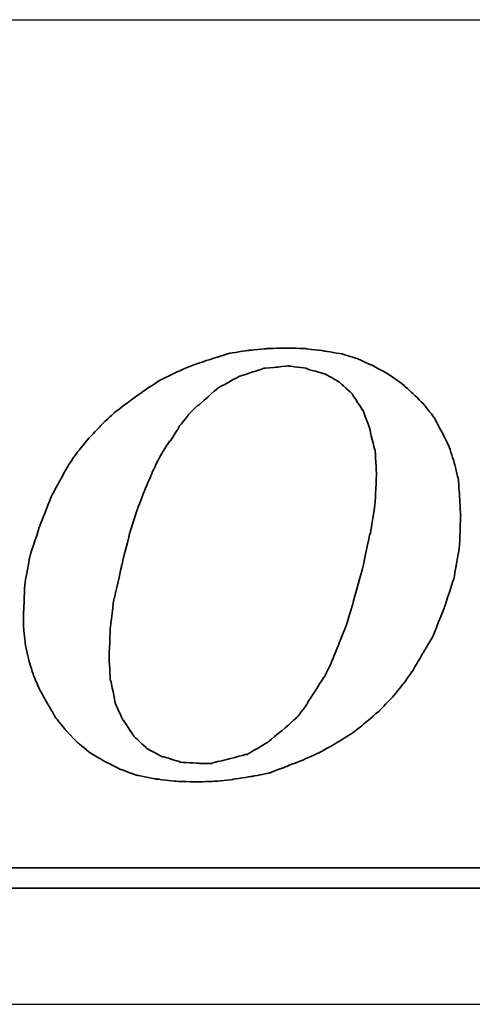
# Model space of a CAD drawing. Header units: millimetres. Extents: x -8 to 268, y -8 to 76.
# Tile 32 of 40: x 197.501 to 198.19, y 11.221 to 12.721. Entities that reach past the tile are written whole.
import ezdxf

# ---------------------------------------------------------------- set-up
doc = ezdxf.new("R2010")
doc.units = ezdxf.units.MM
doc.header["$LTSCALE"] = 0.15
for name, color, linetype in [('DIM', 4, 'CONTINUOUS'), ('layer 1', 7, 'CONTINUOUS'), ('OUT', 3, 'CONTINUOUS')]:
    doc.layers.add(name, color=color, linetype=linetype)

# ---------------------------------------------------------------- blocks, each defined once
blk = doc.blocks.new('TBI MOTION logo(完整正式版)')
at = {"layer": 'layer 1', "color": 22, "lineweight": 35}
for points, knots in [([(35.79625, -6.98375), (35.79625, -6.98375), (36.23125, -7.43875), (36.23125, -7.43875), (36.23125, -7.43875), (36.23125, -7.43875), (36.75625, -7.87125), (36.75625, -7.87125), (36.75625, -7.87125), (36.75625, -7.87125), (37.33125, -8.20375), (37.33125, -8.20375), (37.33125, -8.20375), (37.33125, -8.20375), (37.95625, -8.51875), (37.95625, -8.51875), (37.95625, -8.51875), (37.95625, -8.51875), (38.62625, -8.75875), (38.62625, -8.75875), (38.62625, -8.75875), (38.62625, -8.75875), (39.37125, -8.90375), (39.37125, -8.90375), (39.37125, -8.90375), (39.37125, -8.90375), (40.14125, -8.99875), (40.14125, -8.99875), (40.14125, -8.99875), (40.14125, -8.99875), (41.02625, -9.02375), (41.02625, -9.02375), (41.02625, -9.02375), (41.02625, -9.02375), (41.74625, -8.99875), (41.74625, -8.99875), (41.74625, -8.99875), (41.74625, -8.99875), (42.46625, -8.92375), (42.46625, -8.92375), (42.46625, -8.92375), (42.46625, -8.92375), (43.21125, -8.80625), (43.21125, -8.80625), (43.21125, -8.80625), (43.21125, -8.80625), (43.93125, -8.66375), (43.93125, -8.66375), (43.93125, -8.66375), (43.93125, -8.66375), (44.62625, -8.39875), (44.62625, -8.39875), (44.62625, -8.39875), (44.62625, -8.39875), (45.29625, -8.13375), (45.29625, -8.13375), (45.29625, -8.13375), (45.29625, -8.13375), (45.94625, -7.84375), (45.94625, -7.84375), (45.94625, -7.84375), (45.94625, -7.84375), (46.61625, -7.46375), (46.61625, -7.46375), (46.61625, -7.46375), (46.61625, -7.46375), (47.24125, -7.07875), (47.24125, -7.07875), (47.24125, -7.07875), (47.24125, -7.07875), (47.81625, -6.62375), (47.81625, -6.62375), (47.81625, -6.62375), (47.81625, -6.62375), (48.36875, -6.14375), (48.36875, -6.14375), (48.36875, -6.14375), (48.36875, -6.14375), (48.84625, -5.64125), (48.84625, -5.64125), (48.84625, -5.64125), (48.84625, -5.64125), (49.32625, -5.06375), (49.32625, -5.06375), (49.32625, -5.06375), (49.32625, -5.06375), (49.71125, -4.51374), (49.71125, -4.51374), (49.71125, -4.51374), (49.71125, -4.51374), (50.09625, -3.83874), (50.09625, -3.83874), (50.09625, -3.83874), (50.09625, -3.83874), (50.48125, -3.21374), (50.48125, -3.21374), (50.48125, -3.21374), (50.48125, -3.21374), (50.96125, -1.99125), (50.96125, -1.99125), (50.96125, -1.99125), (50.96125, -1.99125), (51.34375, -0.81875), (51.34375, -0.81875), (51.34375, -0.81875), (51.34375, -0.81875), (51.56125, 0.45624), (51.56125, 0.45624), (51.56125, 0.45624), (51.56125, 0.45624), (51.60625, 1.67624), (51.60625, 1.67624), (51.60625, 1.67624), (51.60625, 1.67624), (51.56125, 2.44625), (51.56125, 2.44625), (51.56125, 2.44625), (51.56125, 2.44625), (51.51125, 3.14125), (51.51125, 3.14125), (51.51125, 3.14125), (51.51125, 3.14125), (51.34375, 3.81125), (51.34375, 3.81125), (51.34375, 3.81125), (51.34375, 3.81125), (51.15125, 4.41125), (51.15125, 4.41125), (51.15125, 4.41125), (51.15125, 4.41125), (50.86125, 5.01125), (50.86125, 5.01125), (50.86125, 5.01125), (50.86125, 5.01125), (50.55125, 5.58875), (50.55125, 5.58875), (50.55125, 5.58875), (50.55125, 5.58875), (50.16625, 6.09125), (50.16625, 6.09125), (50.16625, 6.09125), (50.16625, 6.09125), (49.71125, 6.54875), (49.71125, 6.54875), (49.71125, 6.54875), (49.71125, 6.54875), (49.23125, 6.98125), (49.23125, 6.98125), (49.23125, 6.98125), (49.23125, 6.98125), (48.67875, 7.36625), (48.67875, 7.36625), (48.67875, 7.36625), (48.67875, 7.36625), (48.10375, 7.67625), (48.10375, 7.67625), (48.10375, 7.67625), (48.10375, 7.67625), (47.48125, 7.96375), (47.48125, 7.96375), (47.48125, 7.96375), (47.48125, 7.96375), (46.85625, 8.15625), (46.85625, 8.15625), (46.85625, 8.15625), (46.85625, 8.15625), (46.13625, 8.27624), (46.13625, 8.27624), (46.13625, 8.27624), (46.13625, 8.27624), (45.39125, 8.37125), (45.39125, 8.37125), (45.39125, 8.37125), (45.39125, 8.37125), (44.62625, 8.39624), (44.62625, 8.39624), (44.62625, 8.39624), (44.62625, 8.39624), (43.83625, 8.37125), (43.83625, 8.37125), (43.83625, 8.37125), (43.83625, 8.37125), (43.09125, 8.30125), (43.09125, 8.30125), (43.09125, 8.30125), (43.09125, 8.30125), (42.32125, 8.18125), (42.32125, 8.18125), (42.32125, 8.18125), (42.32125, 8.18125), (41.62875, 7.96375), (41.62875, 7.96375), (41.62875, 7.96375), (41.62875, 7.96375), (40.90625, 7.72625), (40.90625, 7.72625), (40.90625, 7.72625), (40.90625, 7.72625), (40.23624, 7.43625), (40.23624, 7.43625), (40.23624, 7.43625), (40.23624, 7.43625), (39.54124, 7.10125), (39.54124, 7.10125), (39.54124, 7.10125), (39.54124, 7.10125), (38.91625, 6.69125), (38.91625, 6.69125), (38.91625, 6.69125), (38.91625, 6.69125), (38.31625, 6.26125), (38.31625, 6.26125), (38.31625, 6.26125), (38.31625, 6.26125), (37.69125, 5.78125), (37.69125, 5.78125), (37.69125, 5.78125), (37.69125, 5.78125), (37.18625, 5.30125), (37.18625, 5.30125), (37.18625, 5.30125), (37.18625, 5.30125), (36.70625, 4.79624), (36.70625, 4.79624), (36.70625, 4.79624), (36.70625, 4.79624), (36.23125, 4.22125), (36.23125, 4.22125), (36.23125, 4.22125), (36.23125, 4.22125), (35.87124, 3.69375), (35.87124, 3.69375), (35.87124, 3.69375), (35.87124, 3.69375), (35.53125, 3.09125), (35.53125, 3.09125), (35.53125, 3.09125), (35.53125, 3.09125), (35.19875, 2.47125), (35.19875, 2.47125), (35.19875, 2.47125), (35.19875, 2.47125), (34.71625, 1.24625), (34.71625, 1.24625), (34.71625, 1.24625), (34.71625, 1.24625), (34.33125, 0.06874), (34.33125, 0.06874), (34.33125, 0.06874), (34.33125, 0.06874), (34.11625, -1.07875), (34.11625, -1.07875), (34.11625, -1.07875), (34.11625, -1.07875), (34.07125, -2.15875), (34.07125, -2.15875), (34.07125, -2.15875), (34.07125, -2.15875), (34.07125, -2.85375), (34.07125, -2.85375), (34.07125, -2.85375), (34.07125, -2.85375), (34.14125, -3.50375), (34.14125, -3.50375), (34.14125, -3.50375), (34.14125, -3.50375), (34.28625, -4.17375), (34.28625, -4.17375), (34.28625, -4.17375), (34.28625, -4.17375), (34.47625, -4.77624), (34.47625, -4.77624), (34.47625, -4.77624), (34.47625, -4.77624), (34.71625, -5.32625), (34.71625, -5.32625), (34.71625, -5.32625), (34.71625, -5.32625), (35.05375, -5.92875), (35.05375, -5.92875), (35.05375, -5.92875), (35.05375, -5.92875), (35.36375, -6.45375), (35.36375, -6.45375), (35.36375, -6.45375), (35.36375, -6.45375), (35.79625, -6.98375), (35.79625, -6.98375)], [0, 0, 0, 0, 0.01388889, 0.01388889, 0.01388889, 0.0138889, 0.02777778, 0.02777778, 0.02777778, 0.02777779, 0.04166667, 0.04166667, 0.04166667, 0.04166668, 0.05555556, 0.05555556, 0.05555556, 0.05555557, 0.06944444, 0.06944444, 0.06944444, 0.06944445, 0.08333333, 0.08333333, 0.08333333, 0.08333334, 0.09722222, 0.09722222, 0.09722222, 0.09722223, 0.11111111, 0.11111111, 0.11111111, 0.11111112, 0.125, 0.125, 0.125, 0.12500001, 0.13888889, 0.13888889, 0.13888889, 0.1388889, 0.15277778, 0.15277778, 0.15277778, 0.15277779, 0.16666667, 0.16666667, 0.16666667, 0.16666668, 0.18055556, 0.18055556, 0.18055556, 0.18055557, 0.19444444, 0.19444444, 0.19444444, 0.19444445, 0.20833333, 0.20833333, 0.20833333, 0.20833334, 0.22222222, 0.22222222, 0.22222222, 0.22222223, 0.23611111, 0.23611111, 0.23611111, 0.23611112, 0.25, 0.25, 0.25, 0.25000001, 0.26388889, 0.26388889, 0.26388889, 0.2638889, 0.27777778, 0.27777778, 0.27777778, 0.27777779, 0.29166667, 0.29166667, 0.29166667, 0.29166668, 0.30555556, 0.30555556, 0.30555556, 0.30555557, 0.31944444, 0.31944444, 0.31944444, 0.31944445, 0.33333333, 0.33333333, 0.33333333, 0.33333334, 0.34722222, 0.34722222, 0.34722222, 0.34722223, 0.36111111, 0.36111111, 0.36111111, 0.36111112, 0.375, 0.375, 0.375, 0.37500001, 0.38888889, 0.38888889, 0.38888889, 0.3888889, 0.40277778, 0.40277778, 0.40277778, 0.40277779, 0.41666667, 0.41666667, 0.41666667, 0.41666668, 0.43055556, 0.43055556, 0.43055556, 0.43055557, 0.44444444, 0.44444444, 0.44444444, 0.44444445, 0.45833333, 0.45833333, 0.45833333, 0.45833334, 0.47222222, 0.47222222, 0.47222222, 0.47222223, 0.48611111, 0.48611111, 0.48611111, 0.48611112, 0.5, 0.5, 0.5, 0.50000001, 0.51388889, 0.51388889, 0.51388889, 0.5138889, 0.52777778, 0.52777778, 0.52777778, 0.52777779, 0.54166667, 0.54166667, 0.54166667, 0.54166668, 0.55555556, 0.55555556, 0.55555556, 0.55555557, 0.56944444, 0.56944444, 0.56944444, 0.56944445, 0.58333333, 0.58333333, 0.58333333, 0.58333334, 0.59722222, 0.59722222, 0.59722222, 0.59722223, 0.61111111, 0.61111111, 0.61111111, 0.61111112, 0.625, 0.625, 0.625, 0.62500001, 0.63888889, 0.63888889, 0.63888889, 0.6388889, 0.65277778, 0.65277778, 0.65277778, 0.65277779, 0.66666667, 0.66666667, 0.66666667, 0.66666668, 0.68055556, 0.68055556, 0.68055556, 0.68055557, 0.69444444, 0.69444444, 0.69444444, 0.69444445, 0.70833333, 0.70833333, 0.70833333, 0.70833334, 0.72222222, 0.72222222, 0.72222222, 0.72222223, 0.73611111, 0.73611111, 0.73611111, 0.73611112, 0.75, 0.75, 0.75, 0.75000001, 0.76388889, 0.76388889, 0.76388889, 0.7638889, 0.77777778, 0.77777778, 0.77777778, 0.77777779, 0.79166667, 0.79166667, 0.79166667, 0.79166668, 0.80555556, 0.80555556, 0.80555556, 0.80555557, 0.81944444, 0.81944444, 0.81944444, 0.81944445, 0.83333333, 0.83333333, 0.83333333, 0.83333334, 0.84722222, 0.84722222, 0.84722222, 0.84722223, 0.86111111, 0.86111111, 0.86111111, 0.86111112, 0.875, 0.875, 0.875, 0.87500001, 0.88888889, 0.88888889, 0.88888889, 0.8888889, 0.90277778, 0.90277778, 0.90277778, 0.90277779, 0.91666667, 0.91666667, 0.91666667, 0.91666668, 0.93055556, 0.93055556, 0.93055556, 0.93055557, 0.94444444, 0.94444444, 0.94444444, 0.94444445, 0.95833333, 0.95833333, 0.95833333, 0.95833334, 0.97222222, 0.97222222, 0.97222222, 0.97222223, 0.98611111, 0.98611111, 0.98611111, 0.98611112, 1, 1, 1, 1]), ([(38.33875, 1.03124), (38.33875, 1.03124), (38.62625, 1.89625), (38.62625, 1.89625), (38.62625, 1.89625), (38.62625, 1.89625), (38.91625, 2.66375), (38.91625, 2.66375), (38.91625, 2.66375), (38.91625, 2.66375), (39.22625, 3.38125), (39.22625, 3.38125), (39.22625, 3.38125), (39.22625, 3.38125), (39.22625, 3.40624), (39.22625, 3.40624), (39.22625, 3.40624), (39.22625, 3.40624), (39.56124, 4.07624), (39.56124, 4.07624), (39.56124, 4.07624), (39.56124, 4.07624), (39.92125, 4.65125), (39.92125, 4.65125), (39.92125, 4.65125), (39.92125, 4.65125), (39.94625, 4.65125), (39.94625, 4.65125), (39.94625, 4.65125), (39.94625, 4.65125), (40.28125, 5.17875), (40.28125, 5.17875), (40.28125, 5.17875), (40.28125, 5.17875), (40.28125, 5.20375), (40.28125, 5.20375), (40.28125, 5.20375), (40.28125, 5.20375), (40.66875, 5.68625), (40.66875, 5.68625), (40.66875, 5.68625), (40.66875, 5.68625), (40.66875, 5.70625), (40.66875, 5.70625), (40.66875, 5.70625), (40.66875, 5.70625), (41.05124, 6.09125), (41.05124, 6.09125), (41.05124, 6.09125), (41.05124, 6.09125), (41.07625, 6.09125), (41.07625, 6.09125), (41.07625, 6.09125), (41.07625, 6.09125), (41.84125, 6.76625), (41.84125, 6.76625), (41.84125, 6.76625), (41.84125, 6.76625), (41.86625, 6.78625), (41.86625, 6.78625), (41.86625, 6.78625), (41.86625, 6.78625), (42.73125, 7.26624), (42.73125, 7.26624), (42.73125, 7.26624), (42.73125, 7.26624), (42.75625, 7.26624), (42.75625, 7.26624), (42.75625, 7.26624), (42.75625, 7.26624), (43.18625, 7.41125), (43.18625, 7.41125), (43.18625, 7.41125), (43.18625, 7.41125), (43.64125, 7.55625), (43.64125, 7.55625), (43.64125, 7.55625), (43.64125, 7.55625), (43.66625, 7.55625), (43.66625, 7.55625), (43.66625, 7.55625), (43.66625, 7.55625), (43.69125, 7.58124), (43.69125, 7.58124), (43.69125, 7.58124), (43.69125, 7.58124), (44.19125, 7.62625), (44.19125, 7.62625), (44.19125, 7.62625), (44.19125, 7.62625), (44.67125, 7.67625), (44.67125, 7.67625), (44.67125, 7.67625), (44.67125, 7.67625), (44.69625, 7.67625), (44.69625, 7.67625), (44.69625, 7.67625), (44.69625, 7.67625), (45.41875, 7.58124), (45.41875, 7.58124), (45.41875, 7.58124), (45.41875, 7.58124), (45.44125, 7.55625), (45.44125, 7.55625), (45.44125, 7.55625), (45.44125, 7.55625), (46.11125, 7.36625), (46.11125, 7.36625), (46.11125, 7.36625), (46.11125, 7.36625), (46.13625, 7.36625), (46.13625, 7.36625), (46.13625, 7.36625), (46.13625, 7.36625), (46.15875, 7.36625), (46.15875, 7.36625), (46.15875, 7.36625), (46.15875, 7.36625), (46.73625, 7.02624), (46.73625, 7.02624), (46.73625, 7.02624), (46.73625, 7.02624), (46.76125, 7.00624), (46.76125, 7.00624), (46.76125, 7.00624), (46.76125, 7.00624), (47.24125, 6.57124), (47.24125, 6.57124), (47.24125, 6.57124), (47.24125, 6.57124), (47.26625, 6.54875), (47.26625, 6.54875), (47.26625, 6.54875), (47.26625, 6.54875), (47.26625, 6.52375), (47.26625, 6.52375), (47.26625, 6.52375), (47.26625, 6.52375), (47.67375, 5.89875), (47.67375, 5.89875), (47.67375, 5.89875), (47.67375, 5.89875), (47.69625, 5.89875), (47.69625, 5.89875), (47.69625, 5.89875), (47.69625, 5.89875), (47.69625, 5.87625), (47.69625, 5.87625), (47.69625, 5.87625), (47.69625, 5.87625), (47.96125, 5.15625), (47.96125, 5.15625), (47.96125, 5.15625), (47.96125, 5.15625), (47.96125, 5.13125), (47.96125, 5.13125), (47.96125, 5.13125), (47.96125, 5.13125), (48.15125, 4.31875), (48.15125, 4.31875), (48.15125, 4.31875), (48.15125, 4.31875), (48.17625, 4.31875), (48.17625, 4.31875), (48.17625, 4.31875), (48.17625, 4.31875), (48.17625, 4.29125), (48.17625, 4.29125), (48.17625, 4.29125), (48.17625, 4.29125), (48.22625, 3.33125), (48.22625, 3.33125), (48.22625, 3.33125), (48.22625, 3.33125), (48.22625, 3.30875), (48.22625, 3.30875), (48.22625, 3.30875), (48.22625, 3.30875), (48.17625, 2.20624), (48.17625, 2.20624), (48.17625, 2.20624), (48.17625, 2.20624), (48.17625, 2.18124), (48.17625, 2.18124), (48.17625, 2.18124), (48.17625, 2.18124), (47.98375, 0.93624), (47.98375, 0.93624), (47.98375, 0.93624), (47.98375, 0.93624), (47.96125, 0.93624), (47.96125, 0.93624), (47.96125, 0.93624), (47.96125, 0.93624), (47.67375, -0.45874), (47.67375, -0.45874), (47.67375, -0.45874), (47.67375, -0.45874), (47.24125, -1.99125), (47.24125, -1.99125), (47.24125, -1.99125), (47.24125, -1.99125), (47.24125, -2.01874), (47.24125, -2.01874), (47.24125, -2.01874), (47.24125, -2.01874), (47.00125, -2.78375), (47.00125, -2.78375), (47.00125, -2.78375), (47.00125, -2.78375), (46.71125, -3.50375), (46.71125, -3.50375), (46.71125, -3.50375), (46.71125, -3.50375), (46.42625, -4.19875), (46.42625, -4.19875), (46.42625, -4.19875), (46.42625, -4.19875), (46.42625, -4.22375), (46.42625, -4.22375), (46.42625, -4.22375), (46.42625, -4.22375), (46.13625, -4.82374), (46.13625, -4.82374), (46.13625, -4.82374), (46.13625, -4.82374), (46.11125, -4.82374), (46.11125, -4.82374), (46.11125, -4.82374), (46.11125, -4.82374), (45.77625, -5.35125), (45.77625, -5.35125), (45.77625, -5.35125), (45.77625, -5.35125), (45.44125, -5.87875), (45.44125, -5.87875), (45.44125, -5.87875), (45.44125, -5.87875), (45.44125, -5.90375), (45.44125, -5.90375), (45.44125, -5.90375), (45.44125, -5.90375), (45.10625, -6.35875), (45.10625, -6.35875), (45.10625, -6.35875), (45.10625, -6.35875), (45.08125, -6.38375), (45.08125, -6.38375), (45.08125, -6.38375), (45.08125, -6.38375), (44.69625, -6.74375), (44.69625, -6.74375), (44.69625, -6.74375), (44.69625, -6.74375), (43.88375, -7.41625), (43.88375, -7.41625), (43.88375, -7.41625), (43.88375, -7.41625), (43.85625, -7.43875), (43.85625, -7.43875), (43.85625, -7.43875), (43.85625, -7.43875), (43.04125, -7.91875), (43.04125, -7.91875), (43.04125, -7.91875), (43.04125, -7.91875), (43.01625, -7.91875), (43.01625, -7.91875), (43.01625, -7.91875), (43.01625, -7.91875), (42.99625, -7.91875), (42.99625, -7.91875), (42.99625, -7.91875), (42.99625, -7.91875), (42.08125, -8.15875), (42.08125, -8.15875), (42.08125, -8.15875), (42.08125, -8.15875), (41.65125, -8.25625), (41.65125, -8.25625), (41.65125, -8.25625), (41.65125, -8.25625), (41.62875, -8.27875), (41.62875, -8.27875), (41.62875, -8.27875), (41.62875, -8.27875), (41.60125, -8.27875), (41.60125, -8.27875), (41.60125, -8.27875), (41.60125, -8.27875), (41.12125, -8.27875), (41.12125, -8.27875), (41.12125, -8.27875), (41.12125, -8.27875), (40.35624, -8.23125), (40.35624, -8.23125), (40.35624, -8.23125), (40.35624, -8.23125), (40.33125, -8.23125), (40.33125, -8.23125), (40.33125, -8.23125), (40.33125, -8.23125), (40.30625, -8.20375), (40.30625, -8.20375), (40.30625, -8.20375), (40.30625, -8.20375), (39.68375, -8.01375), (39.68375, -8.01375), (39.68375, -8.01375), (39.68375, -8.01375), (39.66124, -8.01375), (39.66124, -8.01375), (39.66124, -8.01375), (39.66124, -8.01375), (39.63625, -8.01375), (39.63625, -8.01375), (39.63625, -8.01375), (39.63625, -8.01375), (39.01125, -7.67875), (39.01125, -7.67875), (39.01125, -7.67875), (39.01125, -7.67875), (38.98875, -7.65375), (38.98875, -7.65375), (38.98875, -7.65375), (38.98875, -7.65375), (38.48625, -7.17375), (38.48625, -7.17375), (38.48625, -7.17375), (38.48625, -7.17375), (38.45875, -7.14875), (38.45875, -7.14875), (38.45875, -7.14875), (38.45875, -7.14875), (38.45875, -7.12875), (38.45875, -7.12875), (38.45875, -7.12875), (38.45875, -7.12875), (38.07625, -6.54875), (38.07625, -6.54875), (38.07625, -6.54875), (38.07625, -6.54875), (38.05125, -6.54875), (38.05125, -6.54875), (38.05125, -6.54875), (38.05125, -6.54875), (38.05125, -6.52875), (38.05125, -6.52875), (38.05125, -6.52875), (38.05125, -6.52875), (37.74125, -5.85375), (37.74125, -5.85375), (37.74125, -5.85375), (37.74125, -5.85375), (37.74125, -5.82875), (37.74125, -5.82875), (37.74125, -5.82875), (37.74125, -5.82875), (37.57375, -4.96875), (37.57375, -4.96875), (37.57375, -4.96875), (37.57375, -4.96875), (37.54625, -4.94375), (37.54625, -4.94375), (37.54625, -4.94375), (37.54625, -4.94375), (37.50125, -4.03375), (37.50125, -4.03375), (37.50125, -4.03375), (37.50125, -4.03375), (37.50125, -4.00875), (37.50125, -4.00875), (37.50125, -4.00875), (37.50125, -4.00875), (37.54625, -2.85375), (37.54625, -2.85375), (37.54625, -2.85375), (37.54625, -2.85375), (37.69125, -1.65875), (37.69125, -1.65875), (37.69125, -1.65875), (37.69125, -1.65875), (37.71624, -1.63375), (37.71624, -1.63375), (37.71624, -1.63375), (37.71624, -1.63375), (38.00375, -0.33875), (38.00375, -0.33875), (38.00375, -0.33875), (38.00375, -0.33875), (38.33875, 1.00624), (38.33875, 1.00624), (38.33875, 1.00624), (38.33875, 1.00624), (38.33875, 1.03124), (38.33875, 1.03124)], [0, 0, 0, 0, 0.01010101, 0.01010101, 0.01010101, 0.01010102, 0.02020202, 0.02020202, 0.02020202, 0.02020203, 0.03030303, 0.03030303, 0.03030303, 0.03030304, 0.04040404, 0.04040404, 0.04040404, 0.04040405, 0.05050505, 0.05050505, 0.05050505, 0.05050506, 0.06060606, 0.06060606, 0.06060606, 0.06060607, 0.07070707, 0.07070707, 0.07070707, 0.07070708, 0.08080808, 0.08080808, 0.08080808, 0.08080809, 0.09090909, 0.09090909, 0.09090909, 0.0909091, 0.1010101, 0.1010101, 0.1010101, 0.10101011, 0.11111111, 0.11111111, 0.11111111, 0.11111112, 0.12121212, 0.12121212, 0.12121212, 0.12121213, 0.13131313, 0.13131313, 0.13131313, 0.13131314, 0.14141414, 0.14141414, 0.14141414, 0.14141415, 0.15151515, 0.15151515, 0.15151515, 0.15151516, 0.16161616, 0.16161616, 0.16161616, 0.16161617, 0.17171717, 0.17171717, 0.17171717, 0.17171718, 0.18181818, 0.18181818, 0.18181818, 0.18181819, 0.19191919, 0.19191919, 0.19191919, 0.1919192, 0.2020202, 0.2020202, 0.2020202, 0.20202021, 0.21212121, 0.21212121, 0.21212121, 0.21212122, 0.22222222, 0.22222222, 0.22222222, 0.22222223, 0.23232323, 0.23232323, 0.23232323, 0.23232324, 0.24242424, 0.24242424, 0.24242424, 0.24242425, 0.25252525, 0.25252525, 0.25252525, 0.25252526, 0.26262626, 0.26262626, 0.26262626, 0.26262627, 0.27272727, 0.27272727, 0.27272727, 0.27272728, 0.28282828, 0.28282828, 0.28282828, 0.28282829, 0.29292929, 0.29292929, 0.29292929, 0.2929293, 0.3030303, 0.3030303, 0.3030303, 0.30303031, 0.31313131, 0.31313131, 0.31313131, 0.31313132, 0.32323232, 0.32323232, 0.32323232, 0.32323233, 0.33333333, 0.33333333, 0.33333333, 0.33333334, 0.34343434, 0.34343434, 0.34343434, 0.34343435, 0.35353535, 0.35353535, 0.35353535, 0.35353536, 0.36363636, 0.36363636, 0.36363636, 0.36363637, 0.37373737, 0.37373737, 0.37373737, 0.37373738, 0.38383838, 0.38383838, 0.38383838, 0.38383839, 0.39393939, 0.39393939, 0.39393939, 0.3939394, 0.4040404, 0.4040404, 0.4040404, 0.40404041, 0.41414141, 0.41414141, 0.41414141, 0.41414142, 0.42424242, 0.42424242, 0.42424242, 0.42424243, 0.43434343, 0.43434343, 0.43434343, 0.43434344, 0.44444444, 0.44444444, 0.44444444, 0.44444445, 0.45454545, 0.45454545, 0.45454545, 0.45454546, 0.46464646, 0.46464646, 0.46464646, 0.46464647, 0.47474747, 0.47474747, 0.47474747, 0.47474748, 0.48484848, 0.48484848, 0.48484848, 0.48484849, 0.49494949, 0.49494949, 0.49494949, 0.4949495, 0.50505051, 0.50505051, 0.50505051, 0.50505052, 0.51515152, 0.51515152, 0.51515152, 0.51515153, 0.52525253, 0.52525253, 0.52525253, 0.52525254, 0.53535354, 0.53535354, 0.53535354, 0.53535355, 0.54545455, 0.54545455, 0.54545455, 0.54545456, 0.55555556, 0.55555556, 0.55555556, 0.55555557, 0.56565657, 0.56565657, 0.56565657, 0.56565658, 0.57575758, 0.57575758, 0.57575758, 0.57575759, 0.58585859, 0.58585859, 0.58585859, 0.5858586, 0.5959596, 0.5959596, 0.5959596, 0.59595961, 0.60606061, 0.60606061, 0.60606061, 0.60606062, 0.61616162, 0.61616162, 0.61616162, 0.61616163, 0.62626263, 0.62626263, 0.62626263, 0.62626264, 0.63636364, 0.63636364, 0.63636364, 0.63636365, 0.64646465, 0.64646465, 0.64646465, 0.64646466, 0.65656566, 0.65656566, 0.65656566, 0.65656567, 0.66666667, 0.66666667, 0.66666667, 0.66666668, 0.67676768, 0.67676768, 0.67676768, 0.67676769, 0.68686869, 0.68686869, 0.68686869, 0.6868687, 0.6969697, 0.6969697, 0.6969697, 0.69696971, 0.70707071, 0.70707071, 0.70707071, 0.70707072, 0.71717172, 0.71717172, 0.71717172, 0.71717173, 0.72727273, 0.72727273, 0.72727273, 0.72727274, 0.73737374, 0.73737374, 0.73737374, 0.73737375, 0.74747475, 0.74747475, 0.74747475, 0.74747476, 0.75757576, 0.75757576, 0.75757576, 0.75757577, 0.76767677, 0.76767677, 0.76767677, 0.76767678, 0.77777778, 0.77777778, 0.77777778, 0.77777779, 0.78787879, 0.78787879, 0.78787879, 0.7878788, 0.7979798, 0.7979798, 0.7979798, 0.79797981, 0.80808081, 0.80808081, 0.80808081, 0.80808082, 0.81818182, 0.81818182, 0.81818182, 0.81818183, 0.82828283, 0.82828283, 0.82828283, 0.82828284, 0.83838384, 0.83838384, 0.83838384, 0.83838385, 0.84848485, 0.84848485, 0.84848485, 0.84848486, 0.85858586, 0.85858586, 0.85858586, 0.85858587, 0.86868687, 0.86868687, 0.86868687, 0.86868688, 0.87878788, 0.87878788, 0.87878788, 0.87878789, 0.88888889, 0.88888889, 0.88888889, 0.8888889, 0.8989899, 0.8989899, 0.8989899, 0.89898991, 0.90909091, 0.90909091, 0.90909091, 0.90909092, 0.91919192, 0.91919192, 0.91919192, 0.91919193, 0.92929293, 0.92929293, 0.92929293, 0.92929294, 0.93939394, 0.93939394, 0.93939394, 0.93939395, 0.94949495, 0.94949495, 0.94949495, 0.94949496, 0.95959596, 0.95959596, 0.95959596, 0.95959597, 0.96969697, 0.96969697, 0.96969697, 0.96969698, 0.97979798, 0.97979798, 0.97979798, 0.97979799, 0.98989899, 0.98989899, 0.98989899, 0.989899, 1, 1, 1, 1]), ([(75.90875, -9.47875), (75.90875, -9.47875), (75.90875, -12.28625), (75.90875, -12.28625), (75.90875, -12.28625), (75.90875, -12.28625), (75.90875, -12.47875), (75.90875, -12.47875), (75.90875, -12.47875), (75.90875, -12.47875), (75.71625, -12.47875), (75.71625, -12.47875), (75.71625, -12.47875), (75.71625, -12.47875), (-88.32875, -12.47875), (-88.32875, -12.47875), (-88.32875, -12.47875), (-88.32875, -12.47875), (-88.32875, -13.29375), (-88.32875, -13.29375), (-88.32875, -13.29375), (-88.32875, -13.29375), (82.89125, -13.29375), (82.89125, -13.29375), (82.89125, -13.29375), (82.89125, -13.29375), (75.90875, -9.47875), (75.90875, -9.47875)], [0, 0, 0, 0, 0.14285714, 0.14285714, 0.14285714, 0.14285715, 0.28571429, 0.28571429, 0.28571429, 0.2857143, 0.42857143, 0.42857143, 0.42857143, 0.42857144, 0.57142857, 0.57142857, 0.57142857, 0.57142858, 0.71428571, 0.71428571, 0.71428571, 0.71428572, 0.85714286, 0.85714286, 0.85714286, 0.85714287, 1, 1, 1, 1])]:
    blk.add_open_spline(points, degree=3, knots=knots, dxfattribs=at)

msp = doc.modelspace()

# ---------------------------------------------------------------- linework, layer by layer
at = {"layer": 'OUT', "color": 0}
for p, q in [((190.2954, 12.7214), (200.8413, 12.7214)), ((190.2954, 11.2214), (200.8413, 11.2214))]:
    msp.add_line(p, q, dxfattribs=at)

# ---------------------------------------------------------------- block references
at = {"layer": 'DIM', "color": 0, "xscale": 0.0379463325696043, "yscale": 0.0379463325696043, "zscale": 0.0379463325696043}
msp.add_blockref('TBI MOTION logo(完整正式版)', (196.2138, 11.9026), dxfattribs=at)

doc.saveas('drawing.dxf')
